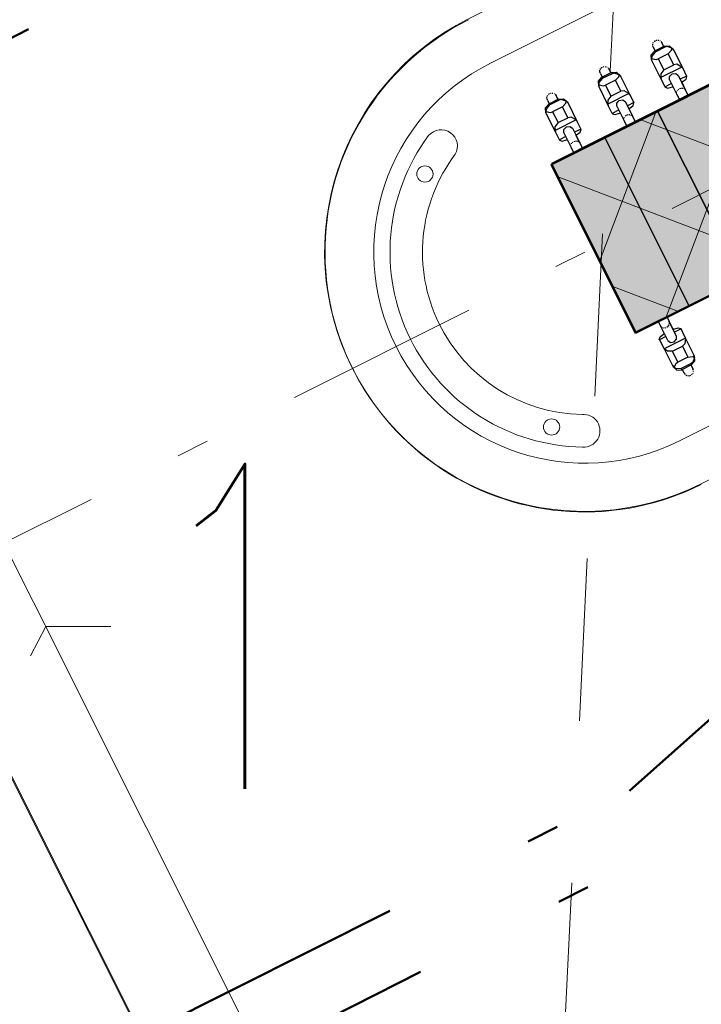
# Model space of a CAD drawing. Header units: metres. Extents: x 7472034 to 8440138, y 5890133 to 5961460.
# Tile 23 of 103: x 8439498.35 to 8439500.44, y 5890380.2 to 5890383.23. Entities that reach past the tile are written whole.
import ezdxf
from ezdxf import colors
from ezdxf.entities.mleader import LeaderData, LeaderLine
from ezdxf.math import Vec2, Vec3

# ---------------------------------------------------------------- set-up
doc = ezdxf.new("R2010")
doc.units = ezdxf.units.M
doc.header["$MEASUREMENT"] = 0
for name, pattern in [('$0$L218_500', [1, 0.5, -0.5]), ('ACAD_ISO03W100', [30, 12, -18]), ('DASHDOT', [25.399999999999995, 12.7, -6.349999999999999, 0, -6.349999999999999]), ('DASHDOTX2', [2, 1, -0.5, 0, -0.5]), ('HIDDEN', [0.375, 0.25, -0.125])]:
    doc.linetypes.add(name, pattern=pattern)
doc.layers.get('0').update_dxf_attribs({"linetype": 'CONTINUOUS', "lineweight": 5})
doc.layers.add('2D - Ogólne', color=7, linetype='CONTINUOUS')
for name, color, linetype, lineweight in [('___DR.warstwice', 7, 'CONTINUOUS', 5), ('_a_widok', 7, 'CONTINUOUS', 5), ('_IS.BLOK.KD.doziemne', 7, 'CONTINUOUS', 5), ('_IS.BLOK.T', 7, 'CONTINUOUS', 5), ('_IS.KD.opis.1', 138, 'CONTINUOUS', 18), ('_IS.KD.opis.2', 7, 'CONTINUOUS', 18), ('_T_LPG', 52, 'DASHDOT', 50), ('_T_ON_V', 181, 'ACAD_ISO03W100', 50), ('a___ogony', 7, 'CONTINUOUS', 5), ('PALIWA', 1, 'CONTINUOUS', 20), ('T_kreska', 8, 'CONTINUOUS', 5), ('T_strefa-8', 20, 'ACAD_ISO03W100', 50), ('T_strefa-Z1', 140, 'CONTINUOUS', 35), ('ZAG-OBRYS013', 7, 'CONTINUOUS', 13)]:
    doc.layers.add(name, color=color, linetype=linetype, lineweight=lineweight)
doc.layers.add('_IS_NO', color=11, linetype='CONTINUOUS', lineweight=20, plot=False)
doc.layers.add('_IS_NO.T', color=4, linetype='CONTINUOUS', lineweight=20, plot=False)
doc.styles.add('RS', font='Romans.shx', dxfattribs={"width": 0.7})

# ---------------------------------------------------------------- blocks, each defined once
blk = doc.blocks.new('dystr.4.w')
for p, q in [((7365190.579152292, 6042786.418293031), (7365190.574589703, 6042786.418293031)), ((7365190.640695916, 6042786.418293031), (7365190.579152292, 6042786.418293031)), ((7365190.636185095, 6042786.345016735), (7365190.636185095, 6042786.417569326)), ((7365190.667728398, 6042786.418293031), (7365190.640695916, 6042786.418293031)), ((7365190.667728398, 6042786.396293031), (7365190.667728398, 6042786.418293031)), ((7365190.669089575, 6042786.418293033), (7365190.667728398, 6042786.418293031)), ((7365191.354606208, 6042786.418293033), (7365191.355967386, 6042786.418293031)), ((7365191.355967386, 6042786.396293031), (7365191.355967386, 6042786.418293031)), ((7365191.355967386, 6042786.418293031), (7365191.382999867, 6042786.418293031)), ((7365191.382999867, 6042786.418293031), (7365191.444543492, 6042786.418293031)), ((7365191.387510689, 6042786.345016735), (7365191.387510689, 6042786.417569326)), ((7365191.444543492, 6042786.418293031), (7365191.44910608, 6042786.418293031)), ((7365190.541880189, 6042786.396293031), (7365190.554625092, 6042786.396293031)), ((7365190.554625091, 6042786.364293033), (7365190.554625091, 6042786.398293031)), ((7365190.554625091, 6042786.398293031), (7365190.558372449, 6042786.398293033)), ((7365190.55837245, 6042786.364293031), (7365190.558372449, 6042786.398293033)), ((7365190.581056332, 6042786.364293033), (7365190.581056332, 6042786.398293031)), ((7365190.581056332, 6042786.398293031), (7365190.618653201, 6042786.398293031)), ((7365190.618653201, 6042786.398293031), (7365190.618653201, 6042786.36429303)), ((7365190.654212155, 6042786.396293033), (7365190.704665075, 6042786.396293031)), ((7365190.677644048, 6042786.396293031), (7365190.677644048, 6042786.398293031)), ((7365190.704665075, 6042786.396293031), (7365190.721847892, 6042786.396293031)), ((7365191.319030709, 6042786.396293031), (7365191.301847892, 6042786.396293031)), ((7365191.369483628, 6042786.396293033), (7365191.319030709, 6042786.396293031)), ((7365191.346051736, 6042786.396293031), (7365191.346051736, 6042786.398293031)), ((7365191.405042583, 6042786.398293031), (7365191.405042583, 6042786.36429303)), ((7365191.442639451, 6042786.398293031), (7365191.405042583, 6042786.398293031)), ((7365191.442639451, 6042786.364293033), (7365191.442639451, 6042786.398293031)), ((7365191.465323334, 6042786.364293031), (7365191.465323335, 6042786.398293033)), ((7365191.469070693, 6042786.398293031), (7365191.465323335, 6042786.398293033)), ((7365191.469070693, 6042786.364293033), (7365191.469070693, 6042786.398293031)), ((7365191.481815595, 6042786.396293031), (7365191.469070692, 6042786.396293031)), ((7365190.554625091, 6042786.366293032), (7365190.541880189, 6042786.366293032)), ((7365190.55837245, 6042786.364293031), (7365190.554625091, 6042786.364293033)), ((7365190.574589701, 6042786.344293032), (7365190.579152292, 6042786.34429303)), ((7365190.579152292, 6042786.34429303), (7365190.640695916, 6042786.344293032)), ((7365190.618653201, 6042786.36429303), (7365190.581056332, 6042786.364293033)), ((7365190.640695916, 6042786.344293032), (7365190.667728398, 6042786.34429303)), ((7365190.654212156, 6042786.366293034), (7365190.703684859, 6042786.366482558)), ((7365190.667728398, 6042786.34429303), (7365190.667728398, 6042786.366344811)), ((7365190.667728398, 6042786.34429303), (7365190.669089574, 6042786.34429303)), ((7365190.677644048, 6042786.364293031), (7365190.677644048, 6042786.366382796)), ((7365190.677644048, 6042786.36629303), (7365190.704665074, 6042786.366293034)), ((7365190.704665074, 6042786.366293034), (7365190.679524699, 6042786.366390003)), ((7365190.721847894, 6042786.366293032), (7365190.704665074, 6042786.366293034)), ((7365190.721847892, 6042786.350793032), (7365190.721847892, 6042786.350793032)), ((7365191.30184789, 6042786.366293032), (7365191.31903071, 6042786.366293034)), ((7365191.301847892, 6042786.350793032), (7365191.301847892, 6042786.350793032)), ((7365191.31903071, 6042786.366293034), (7365191.344171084, 6042786.366390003)), ((7365191.346051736, 6042786.36629303), (7365191.31903071, 6042786.366293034)), ((7365191.369483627, 6042786.366293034), (7365191.320010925, 6042786.366482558)), ((7365191.346051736, 6042786.364293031), (7365191.346051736, 6042786.366382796)), ((7365191.355967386, 6042786.34429303), (7365191.354606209, 6042786.34429303)), ((7365191.355967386, 6042786.34429303), (7365191.355967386, 6042786.366344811)), ((7365191.382999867, 6042786.344293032), (7365191.355967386, 6042786.34429303)), ((7365191.444543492, 6042786.34429303), (7365191.382999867, 6042786.344293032)), ((7365191.405042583, 6042786.36429303), (7365191.442639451, 6042786.364293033)), ((7365191.449106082, 6042786.344293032), (7365191.444543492, 6042786.34429303)), ((7365191.465323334, 6042786.364293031), (7365191.469070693, 6042786.364293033)), ((7365191.469070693, 6042786.366293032), (7365191.481815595, 6042786.366293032)), ((7365191.354606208, 6042786.236293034), (7365191.355967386, 6042786.236293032)), ((7365191.355967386, 6042786.214293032), (7365191.355967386, 6042786.236293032)), ((7365191.355967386, 6042786.236293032), (7365191.382999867, 6042786.236293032)), ((7365191.382999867, 6042786.236293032), (7365191.444543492, 6042786.236293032)), ((7365191.387510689, 6042786.163016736), (7365191.387510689, 6042786.235569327)), ((7365191.444543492, 6042786.236293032), (7365191.44910608, 6042786.236293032)), ((7365191.319030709, 6042786.214293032), (7365191.301847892, 6042786.214293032)), ((7365191.369483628, 6042786.214293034), (7365191.319030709, 6042786.214293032)), ((7365191.346051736, 6042786.214293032), (7365191.346051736, 6042786.216293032)), ((7365191.405042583, 6042786.216293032), (7365191.405042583, 6042786.18229303)), ((7365191.442639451, 6042786.216293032), (7365191.405042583, 6042786.216293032)), ((7365191.442639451, 6042786.182293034), (7365191.442639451, 6042786.216293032)), ((7365191.465323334, 6042786.182293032), (7365191.465323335, 6042786.216293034)), ((7365191.469070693, 6042786.216293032), (7365191.465323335, 6042786.216293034)), ((7365191.469070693, 6042786.182293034), (7365191.469070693, 6042786.216293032)), ((7365191.481815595, 6042786.214293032), (7365191.469070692, 6042786.214293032)), ((7365191.30184789, 6042786.184293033), (7365191.31903071, 6042786.184293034)), ((7365191.301847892, 6042786.168793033), (7365191.301847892, 6042786.168793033)), ((7365191.31903071, 6042786.184293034), (7365191.344171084, 6042786.184390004)), ((7365191.346051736, 6042786.184293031), (7365191.31903071, 6042786.184293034)), ((7365191.369483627, 6042786.184293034), (7365191.320010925, 6042786.184482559)), ((7365191.346051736, 6042786.182293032), (7365191.346051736, 6042786.184382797)), ((7365191.355967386, 6042786.162293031), (7365191.354606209, 6042786.162293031)), ((7365191.355967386, 6042786.162293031), (7365191.355967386, 6042786.184344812)), ((7365191.382999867, 6042786.162293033), (7365191.355967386, 6042786.162293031)), ((7365191.444543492, 6042786.162293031), (7365191.382999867, 6042786.162293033)), ((7365191.405042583, 6042786.18229303), (7365191.442639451, 6042786.182293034)), ((7365191.449106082, 6042786.162293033), (7365191.444543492, 6042786.162293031)), ((7365191.465323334, 6042786.182293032), (7365191.469070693, 6042786.182293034)), ((7365191.469070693, 6042786.184293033), (7365191.481815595, 6042786.184293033)), ((7365191.354606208, 6042786.054293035), (7365191.355967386, 6042786.054293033)), ((7365191.355967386, 6042786.032293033), (7365191.355967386, 6042786.054293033)), ((7365191.355967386, 6042786.054293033), (7365191.382999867, 6042786.054293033)), ((7365191.382999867, 6042786.054293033), (7365191.444543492, 6042786.054293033)), ((7365191.387510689, 6042785.981016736), (7365191.387510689, 6042786.053569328)), ((7365191.444543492, 6042786.054293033), (7365191.44910608, 6042786.054293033)), ((7365191.319030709, 6042786.032293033), (7365191.301847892, 6042786.032293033)), ((7365191.369483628, 6042786.032293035), (7365191.319030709, 6042786.032293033)), ((7365191.346051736, 6042786.032293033), (7365191.346051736, 6042786.034293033)), ((7365191.405042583, 6042786.034293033), (7365191.405042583, 6042786.000293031)), ((7365191.442639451, 6042786.034293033), (7365191.405042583, 6042786.034293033)), ((7365191.442639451, 6042786.000293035), (7365191.442639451, 6042786.034293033)), ((7365191.465323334, 6042786.000293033), (7365191.465323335, 6042786.034293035)), ((7365191.469070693, 6042786.034293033), (7365191.465323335, 6042786.034293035)), ((7365191.469070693, 6042786.000293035), (7365191.469070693, 6042786.034293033)), ((7365191.481815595, 6042786.032293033), (7365191.469070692, 6042786.032293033)), ((7365191.30184789, 6042786.002293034), (7365191.31903071, 6042786.002293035)), ((7365191.301847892, 6042785.986793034), (7365191.301847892, 6042785.986793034)), ((7365191.31903071, 6042786.002293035), (7365191.344171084, 6042786.002390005)), ((7365191.346051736, 6042786.002293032), (7365191.31903071, 6042786.002293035)), ((7365191.369483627, 6042786.002293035), (7365191.320010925, 6042786.00248256)), ((7365191.346051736, 6042786.000293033), (7365191.346051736, 6042786.002382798)), ((7365191.355967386, 6042785.980293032), (7365191.354606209, 6042785.980293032)), ((7365191.355967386, 6042785.980293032), (7365191.355967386, 6042786.002344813)), ((7365191.382999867, 6042785.980293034), (7365191.355967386, 6042785.980293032)), ((7365191.444543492, 6042785.980293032), (7365191.382999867, 6042785.980293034)), ((7365191.405042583, 6042786.000293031), (7365191.442639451, 6042786.000293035)), ((7365191.449106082, 6042785.980293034), (7365191.444543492, 6042785.980293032)), ((7365191.465323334, 6042786.000293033), (7365191.469070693, 6042786.000293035)), ((7365191.469070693, 6042786.002293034), (7365191.481815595, 6042786.002293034))]:
    blk.add_line(p, q)
at = {"ltscale": 0.1}
for points in [[(7365190.721847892, 6042786.290326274), (7365191.301847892, 6042786.290326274), (7365191.301847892, 6042786.472326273), (7365190.721847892, 6042786.472326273)], [(7365190.721847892, 6042786.108326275), (7365191.301847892, 6042786.108326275), (7365191.301847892, 6042786.290326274), (7365190.721847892, 6042786.290326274)], [(7365190.721847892, 6042785.926326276), (7365191.301847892, 6042785.926326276), (7365191.301847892, 6042786.108326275), (7365190.721847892, 6042786.108326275)]]:
    blk.add_lwpolyline(points, close=True, dxfattribs=at)
for points in [[(7365190.574589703, 6042786.418293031), (7365190.560472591, 6042786.412435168), (7365190.554625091, 6042786.398293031), (7365190.554625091, 6042786.398293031)], [(7365190.558372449, 6042786.398293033), (7365190.564667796, 6042786.412435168), (7365190.57073965, 6042786.416400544)], [(7365190.579152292, 6042786.418293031), (7365190.57073965, 6042786.416400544)], [(7365190.57073965, 6042786.416400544), (7365190.579988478, 6042786.405092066), (7365190.581056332, 6042786.398293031)], [(7365190.618653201, 6042786.398293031), (7365190.625654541, 6042786.412435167), (7365190.636185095, 6042786.417569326)], [(7365190.636185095, 6042786.417569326), (7365190.640695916, 6042786.418293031)], [(7365190.669089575, 6042786.418293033), (7365190.675138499, 6042786.412435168), (7365190.677644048, 6042786.398293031)], [(7365191.354606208, 6042786.418293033), (7365191.348557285, 6042786.412435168), (7365191.346051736, 6042786.398293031)], [(7365191.387510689, 6042786.417569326), (7365191.382999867, 6042786.418293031)], [(7365191.405042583, 6042786.398293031), (7365191.398041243, 6042786.412435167), (7365191.387510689, 6042786.417569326)], [(7365191.452956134, 6042786.416400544), (7365191.443707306, 6042786.405092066), (7365191.442639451, 6042786.398293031)], [(7365191.444543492, 6042786.418293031), (7365191.452956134, 6042786.416400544)], [(7365191.44910608, 6042786.418293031), (7365191.463223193, 6042786.412435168), (7365191.469070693, 6042786.398293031), (7365191.469070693, 6042786.398293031)], [(7365191.465323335, 6042786.398293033), (7365191.459027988, 6042786.412435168), (7365191.452956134, 6042786.416400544)], [(7365190.527655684, 6042786.385970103), (7365190.526909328, 6042786.381293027)], [(7365190.527177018, 6042786.378469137), (7365190.527836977, 6042786.376094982)], [(7365190.530343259, 6042786.390852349), (7365190.528655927, 6042786.388324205)], [(7365190.529163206, 6042786.373377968), (7365190.53047535, 6042786.371575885)], [(7365190.535090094, 6042786.394661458), (7365190.531977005, 6042786.392542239)], [(7365190.541880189, 6042786.396293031), (7365190.536618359, 6042786.395336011)], [(7365190.54188019, 6042786.396293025), (7365190.53661836, 6042786.395336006)], [(7365190.54188019, 6042786.396293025), (7365190.53661836, 6042786.395336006)], [(7365190.654212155, 6042786.396293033), (7365190.645523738, 6042786.391899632), (7365190.641924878, 6042786.38129303), (7365190.645523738, 6042786.370686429), (7365190.654212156, 6042786.366293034)], [(7365190.692377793, 6042786.381293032), (7365190.69306023, 6042786.376363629)], [(7365190.693140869, 6042786.386496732), (7365190.692581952, 6042786.384016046)], [(7365190.693714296, 6042786.374489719), (7365190.695450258, 6042786.371370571)], [(7365190.69526018, 6042786.390946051), (7365190.694314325, 6042786.389375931)], [(7365190.697681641, 6042786.393634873), (7365190.697369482, 6042786.393362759)], [(7365190.704665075, 6042786.396293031), (7365190.700346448, 6042786.395336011)], [(7365191.319030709, 6042786.396293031), (7365191.323349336, 6042786.395336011)], [(7365191.326014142, 6042786.393634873), (7365191.326326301, 6042786.393362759)], [(7365191.329981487, 6042786.374489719), (7365191.328245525, 6042786.371370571)], [(7365191.328435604, 6042786.390946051), (7365191.329381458, 6042786.389375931)], [(7365191.330554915, 6042786.386496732), (7365191.331113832, 6042786.384016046)], [(7365191.331317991, 6042786.381293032), (7365191.330635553, 6042786.376363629)], [(7365191.369483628, 6042786.396293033), (7365191.378172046, 6042786.391899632), (7365191.381770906, 6042786.38129303), (7365191.378172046, 6042786.370686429), (7365191.369483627, 6042786.366293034)], [(7365191.481815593, 6042786.396293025), (7365191.487077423, 6042786.395336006)], [(7365191.481815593, 6042786.396293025), (7365191.487077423, 6042786.395336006)], [(7365191.481815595, 6042786.396293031), (7365191.487077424, 6042786.395336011)], [(7365191.488605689, 6042786.394661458), (7365191.491718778, 6042786.392542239)], [(7365191.494532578, 6042786.373377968), (7365191.493220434, 6042786.371575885)], [(7365191.493352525, 6042786.390852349), (7365191.495039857, 6042786.388324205)], [(7365191.496518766, 6042786.378469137), (7365191.495858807, 6042786.376094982)], [(7365191.496040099, 6042786.385970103), (7365191.496786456, 6042786.381293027)], [(7365190.532916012, 6042786.369279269), (7365190.533885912, 6042786.36861066)], [(7365190.536618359, 6042786.367250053), (7365190.541880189, 6042786.366293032)], [(7365190.536618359, 6042786.367250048), (7365190.54188019, 6042786.36629303)], [(7365190.536618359, 6042786.367250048), (7365190.54188019, 6042786.36629303)], [(7365190.55462509, 6042786.364293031), (7365190.560472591, 6042786.350150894), (7365190.574589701, 6042786.344293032)], [(7365190.570739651, 6042786.346185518), (7365190.559652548, 6042786.357494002), (7365190.55837245, 6042786.364293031)], [(7365190.581056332, 6042786.364293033), (7365190.575804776, 6042786.350150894), (7365190.570739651, 6042786.346185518)], [(7365190.570739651, 6042786.346185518), (7365190.579152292, 6042786.34429303)], [(7365190.636185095, 6042786.345016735), (7365190.621760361, 6042786.35443254), (7365190.618653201, 6042786.364293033)], [(7365190.640695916, 6042786.344293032), (7365190.636185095, 6042786.345016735)], [(7365190.677644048, 6042786.364293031), (7365190.675138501, 6042786.350150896), (7365190.669089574, 6042786.34429303)], [(7365190.696607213, 6042786.369968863), (7365190.699056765, 6042786.36794666)], [(7365190.700553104, 6042786.367157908), (7365190.704665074, 6042786.366293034)], [(7365191.323142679, 6042786.367157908), (7365191.31903071, 6042786.366293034)], [(7365191.32708857, 6042786.369968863), (7365191.324639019, 6042786.36794666)], [(7365191.346051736, 6042786.364293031), (7365191.348557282, 6042786.350150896), (7365191.354606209, 6042786.34429303)], [(7365191.382999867, 6042786.344293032), (7365191.387510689, 6042786.345016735)], [(7365191.387510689, 6042786.345016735), (7365191.401935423, 6042786.35443254), (7365191.405042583, 6042786.364293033)], [(7365191.442639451, 6042786.364293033), (7365191.447891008, 6042786.350150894), (7365191.452956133, 6042786.346185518)], [(7365191.452956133, 6042786.346185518), (7365191.444543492, 6042786.34429303)], [(7365191.469070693, 6042786.364293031), (7365191.463223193, 6042786.350150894), (7365191.449106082, 6042786.344293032)], [(7365191.452956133, 6042786.346185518), (7365191.464043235, 6042786.357494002), (7365191.465323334, 6042786.364293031)], [(7365191.487077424, 6042786.367250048), (7365191.481815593, 6042786.36629303)], [(7365191.487077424, 6042786.367250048), (7365191.481815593, 6042786.36629303)], [(7365191.487077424, 6042786.367250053), (7365191.481815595, 6042786.366293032)], [(7365191.490779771, 6042786.369279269), (7365191.489809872, 6042786.36861066)], [(7365191.354606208, 6042786.236293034), (7365191.348557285, 6042786.230435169), (7365191.346051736, 6042786.216293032)], [(7365191.387510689, 6042786.235569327), (7365191.382999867, 6042786.236293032)], [(7365191.405042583, 6042786.216293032), (7365191.398041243, 6042786.230435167), (7365191.387510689, 6042786.235569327)], [(7365191.452956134, 6042786.234400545), (7365191.443707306, 6042786.223092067), (7365191.442639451, 6042786.216293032)], [(7365191.444543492, 6042786.236293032), (7365191.452956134, 6042786.234400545)], [(7365191.44910608, 6042786.236293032), (7365191.463223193, 6042786.230435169), (7365191.469070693, 6042786.216293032), (7365191.469070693, 6042786.216293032)], [(7365191.465323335, 6042786.216293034), (7365191.459027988, 6042786.230435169), (7365191.452956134, 6042786.234400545)], [(7365191.319030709, 6042786.214293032), (7365191.323349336, 6042786.213336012)], [(7365191.326014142, 6042786.211634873), (7365191.326326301, 6042786.21136276)], [(7365191.329981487, 6042786.19248972), (7365191.328245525, 6042786.189370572)], [(7365191.328435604, 6042786.208946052), (7365191.329381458, 6042786.207375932)], [(7365191.330554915, 6042786.204496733), (7365191.331113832, 6042786.202016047)], [(7365191.331317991, 6042786.199293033), (7365191.330635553, 6042786.19436363)], [(7365191.369483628, 6042786.214293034), (7365191.378172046, 6042786.209899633), (7365191.381770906, 6042786.199293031), (7365191.378172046, 6042786.18868643), (7365191.369483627, 6042786.184293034)], [(7365191.481815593, 6042786.214293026), (7365191.487077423, 6042786.213336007)], [(7365191.481815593, 6042786.214293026), (7365191.487077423, 6042786.213336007)], [(7365191.481815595, 6042786.214293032), (7365191.487077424, 6042786.213336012)], [(7365191.488605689, 6042786.212661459), (7365191.491718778, 6042786.21054224)], [(7365191.494532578, 6042786.191377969), (7365191.493220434, 6042786.189575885)], [(7365191.493352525, 6042786.20885235), (7365191.495039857, 6042786.206324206)], [(7365191.496518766, 6042786.196469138), (7365191.495858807, 6042786.194094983)], [(7365191.496040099, 6042786.203970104), (7365191.496786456, 6042786.199293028)], [(7365191.323142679, 6042786.185157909), (7365191.31903071, 6042786.184293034)], [(7365191.32708857, 6042786.187968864), (7365191.324639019, 6042786.185946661)], [(7365191.346051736, 6042786.182293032), (7365191.348557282, 6042786.168150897), (7365191.354606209, 6042786.162293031)], [(7365191.382999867, 6042786.162293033), (7365191.387510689, 6042786.163016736)], [(7365191.387510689, 6042786.163016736), (7365191.401935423, 6042786.172432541), (7365191.405042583, 6042786.182293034)], [(7365191.442639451, 6042786.182293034), (7365191.447891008, 6042786.168150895), (7365191.452956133, 6042786.164185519)], [(7365191.452956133, 6042786.164185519), (7365191.444543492, 6042786.162293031)], [(7365191.469070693, 6042786.182293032), (7365191.463223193, 6042786.168150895), (7365191.449106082, 6042786.162293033)], [(7365191.452956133, 6042786.164185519), (7365191.464043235, 6042786.175494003), (7365191.465323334, 6042786.182293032)], [(7365191.487077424, 6042786.185250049), (7365191.481815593, 6042786.184293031)], [(7365191.487077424, 6042786.185250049), (7365191.481815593, 6042786.184293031)], [(7365191.487077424, 6042786.185250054), (7365191.481815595, 6042786.184293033)], [(7365191.490779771, 6042786.18727927), (7365191.489809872, 6042786.186610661)], [(7365191.354606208, 6042786.054293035), (7365191.348557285, 6042786.04843517), (7365191.346051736, 6042786.034293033)], [(7365191.387510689, 6042786.053569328), (7365191.382999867, 6042786.054293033)], [(7365191.405042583, 6042786.034293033), (7365191.398041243, 6042786.048435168), (7365191.387510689, 6042786.053569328)], [(7365191.452956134, 6042786.052400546), (7365191.443707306, 6042786.041092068), (7365191.442639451, 6042786.034293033)], [(7365191.444543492, 6042786.054293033), (7365191.452956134, 6042786.052400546)], [(7365191.44910608, 6042786.054293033), (7365191.463223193, 6042786.04843517), (7365191.469070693, 6042786.034293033), (7365191.469070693, 6042786.034293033)], [(7365191.465323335, 6042786.034293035), (7365191.459027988, 6042786.04843517), (7365191.452956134, 6042786.052400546)], [(7365191.319030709, 6042786.032293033), (7365191.323349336, 6042786.031336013)], [(7365191.326014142, 6042786.029634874), (7365191.326326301, 6042786.02936276)], [(7365191.329981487, 6042786.010489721), (7365191.328245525, 6042786.007370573)], [(7365191.328435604, 6042786.026946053), (7365191.329381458, 6042786.025375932)], [(7365191.330554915, 6042786.022496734), (7365191.331113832, 6042786.020016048)], [(7365191.331317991, 6042786.017293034), (7365191.330635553, 6042786.012363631)], [(7365191.369483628, 6042786.032293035), (7365191.378172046, 6042786.027899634), (7365191.381770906, 6042786.017293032), (7365191.378172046, 6042786.00668643), (7365191.369483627, 6042786.002293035)], [(7365191.481815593, 6042786.032293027), (7365191.487077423, 6042786.031336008)], [(7365191.481815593, 6042786.032293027), (7365191.487077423, 6042786.031336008)], [(7365191.481815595, 6042786.032293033), (7365191.487077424, 6042786.031336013)], [(7365191.488605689, 6042786.03066146), (7365191.491718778, 6042786.028542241)], [(7365191.494532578, 6042786.009377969), (7365191.493220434, 6042786.007575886)], [(7365191.493352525, 6042786.026852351), (7365191.495039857, 6042786.024324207)], [(7365191.496518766, 6042786.014469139), (7365191.495858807, 6042786.012094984)], [(7365191.496040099, 6042786.021970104), (7365191.496786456, 6042786.017293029)], [(7365191.323142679, 6042786.00315791), (7365191.31903071, 6042786.002293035)], [(7365191.32708857, 6042786.005968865), (7365191.324639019, 6042786.003946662)], [(7365191.346051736, 6042786.000293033), (7365191.348557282, 6042785.986150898), (7365191.354606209, 6042785.980293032)], [(7365191.382999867, 6042785.980293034), (7365191.387510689, 6042785.981016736)], [(7365191.387510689, 6042785.981016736), (7365191.401935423, 6042785.990432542), (7365191.405042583, 6042786.000293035)], [(7365191.442639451, 6042786.000293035), (7365191.447891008, 6042785.986150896), (7365191.452956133, 6042785.98218552)], [(7365191.452956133, 6042785.98218552), (7365191.444543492, 6042785.980293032)], [(7365191.469070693, 6042786.000293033), (7365191.463223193, 6042785.986150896), (7365191.449106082, 6042785.980293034)], [(7365191.452956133, 6042785.98218552), (7365191.464043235, 6042785.993494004), (7365191.465323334, 6042786.000293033)], [(7365191.487077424, 6042786.003250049), (7365191.481815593, 6042786.002293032)], [(7365191.487077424, 6042786.003250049), (7365191.481815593, 6042786.002293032)], [(7365191.487077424, 6042786.003250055), (7365191.481815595, 6042786.002293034)], [(7365191.490779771, 6042786.005279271), (7365191.489809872, 6042786.004610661)]]:
    blk.add_lwpolyline(points)
blk = doc.blocks.new('A$C7D7B3C0A')
at = {"layer": '2D - Ogólne', "linetype": 'DASHDOTX2', "lineweight": 5, "ltscale": 0.6}
blk.add_line((11.70000000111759, -3.073364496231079e-08), (11.70000000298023, 9.999999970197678), dxfattribs=at)
at = {"layer": '2D - Ogólne', "linetype": 'HIDDEN', "lineweight": 5, "ltscale": 2, "flags": 128}
blk.add_lwpolyline([(1.862645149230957e-09, -2.980232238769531e-08), (3.725290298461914e-09, 9.999999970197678), (15.30000000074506, 9.999999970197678), (15.3000000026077, -2.793967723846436e-08)], close=True, dxfattribs=at)
blk.add_lwpolyline([(1.862645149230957e-09, -2.980232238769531e-08), (3.725290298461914e-09, 9.999999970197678), (15.30000000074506, 9.999999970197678), (15.3000000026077, -2.793967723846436e-08)], close=True, dxfattribs=at)
blk.add_lwpolyline([(1.862645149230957e-09, -2.980232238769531e-08), (3.725290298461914e-09, 9.999999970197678), (15.30000000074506, 9.999999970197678), (15.3000000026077, -2.793967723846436e-08)], close=True, dxfattribs=at)
blk.add_lwpolyline([(1.862645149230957e-09, -2.980232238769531e-08), (3.725290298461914e-09, 9.999999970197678), (15.30000000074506, 9.999999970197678), (15.3000000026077, -2.793967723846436e-08)], close=True, dxfattribs=at)
blk.add_lwpolyline([(1.862645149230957e-09, -2.980232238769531e-08), (3.725290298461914e-09, 9.999999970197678), (15.30000000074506, 9.999999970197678), (15.3000000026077, -2.793967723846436e-08)], close=True, dxfattribs=at)
blk.add_lwpolyline([(1.862645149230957e-09, -2.980232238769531e-08), (3.725290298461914e-09, 9.999999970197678), (15.30000000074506, 9.999999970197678), (15.3000000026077, -2.793967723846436e-08)], close=True, dxfattribs=at)
blk.add_lwpolyline([(1.862645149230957e-09, -2.980232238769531e-08), (3.725290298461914e-09, 9.999999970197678), (15.30000000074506, 9.999999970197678), (15.3000000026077, -2.793967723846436e-08)], close=True, dxfattribs=at)
blk.add_lwpolyline([(1.862645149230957e-09, -2.980232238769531e-08), (3.725290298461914e-09, 9.999999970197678), (15.30000000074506, 9.999999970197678), (15.3000000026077, -2.793967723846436e-08)], close=True, dxfattribs=at)
blk.add_lwpolyline([(1.862645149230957e-09, -2.980232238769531e-08), (3.725290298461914e-09, 9.999999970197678), (15.30000000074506, 9.999999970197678), (15.3000000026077, -2.793967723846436e-08)], close=True, dxfattribs=at)
at = {"layer": '2D - Ogólne', "linetype": 'ByBlock', "lineweight": 5, "ltscale": 2, "flags": 128}
for points in [[(8.127593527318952e-10, -2.991845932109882e-08), (2.794296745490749e-09, 9.999999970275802), (15.3000000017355, 9.999999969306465), (15.3000000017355, -2.701045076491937e-08)], [(0.3000000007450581, 0.2999999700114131), (0.3000000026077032, 9.699999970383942), (15.00000000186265, 9.69999996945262), (15.00000000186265, 0.2999999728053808)]]:
    blk.add_lwpolyline(points, close=True, dxfattribs=at)
at = {"layer": '2D - Ogólne', "lineweight": 5, "flags": 128}
blk.add_lwpolyline([(12.35000000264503, 7.399999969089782), (12.35000000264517, 2.300115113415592, -1), (11.05000000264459, 2.300115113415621), (11.05000000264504, 7.399999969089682, -1)], format="xyb", close=True, dxfattribs=at)
at = {"layer": '2D - Ogólne', "linetype": 'Continuous', "lineweight": 5}
for centre in [(11.2646535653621, 1.967123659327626), (11.2646535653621, 1.967123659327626), (11.2646535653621, 1.967123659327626), (11.2646535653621, 1.967123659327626), (11.2646535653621, 1.967123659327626), (11.2646535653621, 1.967123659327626), (11.2646535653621, 1.967123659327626), (11.2646535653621, 1.967123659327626), (11.2646535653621, 1.967123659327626), (11.2646535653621, 1.967123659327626), (11.2646535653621, 1.967123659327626), (12.13546580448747, 1.967123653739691), (12.13546580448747, 1.967123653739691), (12.13546580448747, 1.967123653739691), (12.13546580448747, 1.967123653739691), (12.13546580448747, 1.967123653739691), (12.13546580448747, 1.967123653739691), (12.13546580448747, 1.967123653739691), (12.13546580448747, 1.967123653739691), (12.13546580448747, 1.967123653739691), (12.13546580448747, 1.967123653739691), (12.13546580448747, 1.967123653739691)]:
    blk.add_circle(centre, 0.02499999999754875, dxfattribs=at)
at = {"layer": '2D - Ogólne', "lineweight": 5}
blk.add_arc((11.70005968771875, 2.299999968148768), 0.7999999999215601, 180.0000000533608, 5.336085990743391e-08, dxfattribs=at)
blk.add_arc((11.70005968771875, 2.299999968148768), 0.7999999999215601, 180.0000000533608, 5.336085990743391e-08, dxfattribs=at)
blk.add_arc((11.70005968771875, 2.299999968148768), 0.7999999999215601, 180.0000000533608, 5.336085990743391e-08, dxfattribs=at)
blk.add_arc((11.70005968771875, 2.299999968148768), 0.7999999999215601, 180.0000000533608, 5.336085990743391e-08, dxfattribs=at)
blk.add_arc((11.70005968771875, 2.299999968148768), 0.7999999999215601, 180.0000000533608, 5.336085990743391e-08, dxfattribs=at)
blk.add_arc((11.70005968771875, 2.299999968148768), 0.7999999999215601, 180.0000000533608, 5.336085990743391e-08, dxfattribs=at)
blk.add_arc((11.70005968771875, 2.299999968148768), 0.7999999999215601, 180.0000000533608, 5.336085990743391e-08, dxfattribs=at)
blk.add_arc((11.70005968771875, 2.299999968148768), 0.7999999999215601, 180.0000000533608, 5.336085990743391e-08, dxfattribs=at)
blk.add_arc((11.70005968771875, 2.299999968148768), 0.7999999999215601, 180.0000000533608, 5.336085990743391e-08, dxfattribs=at)
blk.add_arc((11.70005968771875, 2.299999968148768), 0.7999999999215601, 180.0000000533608, 5.336085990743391e-08, dxfattribs=at)
blk.add_arc((11.70005968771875, 2.299999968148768), 0.7999999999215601, 180.0000000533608, 5.336085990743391e-08, dxfattribs=at)
at = {"layer": '2D - Ogólne', "linetype": 'Continuous', "lineweight": 5}
for centre, radius, start, end in [((11.2101025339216, 2.050378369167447), 0.05020884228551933, 33.24476861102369, 203.4195890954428), ((11.2101025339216, 2.050378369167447), 0.05020884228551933, 33.24476861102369, 203.4195890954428), ((11.2101025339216, 2.050378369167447), 0.05020884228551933, 33.24476861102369, 203.4195890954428), ((11.2101025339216, 2.050378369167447), 0.05020884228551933, 33.24476861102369, 203.4195890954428), ((11.2101025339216, 2.050378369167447), 0.05020884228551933, 33.24476861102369, 203.4195890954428), ((11.2101025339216, 2.050378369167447), 0.05020884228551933, 33.24476861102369, 203.4195890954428), ((11.2101025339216, 2.050378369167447), 0.05020884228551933, 33.24476861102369, 203.4195890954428), ((11.2101025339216, 2.050378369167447), 0.05020884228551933, 33.24476861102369, 203.4195890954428), ((11.2101025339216, 2.050378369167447), 0.05020884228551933, 33.24476861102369, 203.4195890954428), ((11.2101025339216, 2.050378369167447), 0.05020884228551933, 33.24476861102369, 203.4195890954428), ((11.2101025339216, 2.050378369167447), 0.05020884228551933, 33.24476861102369, 203.4195890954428), ((12.19001683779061, 2.05037837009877), 0.05020884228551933, 329.4240495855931, 159.2492304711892), ((12.19001683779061, 2.05037837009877), 0.05020884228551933, 329.4240495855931, 159.2492304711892), ((12.19001683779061, 2.05037837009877), 0.05020884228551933, 329.4240495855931, 159.2492304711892), ((12.19001683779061, 2.05037837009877), 0.05020884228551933, 329.4240495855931, 159.2492304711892), ((12.19001683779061, 2.05037837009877), 0.05020884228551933, 329.4240495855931, 159.2492304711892), ((12.19001683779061, 2.05037837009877), 0.05020884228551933, 329.4240495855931, 159.2492304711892), ((12.19001683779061, 2.05037837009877), 0.05020884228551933, 329.4240495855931, 159.2492304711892), ((12.19001683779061, 2.05037837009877), 0.05020884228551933, 329.4240495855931, 159.2492304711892), ((12.19001683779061, 2.05037837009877), 0.05020884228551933, 329.4240495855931, 159.2492304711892), ((12.19001683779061, 2.05037837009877), 0.05020884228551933, 329.4240495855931, 159.2492304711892), ((12.19001683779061, 2.05037837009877), 0.05020884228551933, 329.4240495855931, 159.2492304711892), ((11.70005968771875, 2.299999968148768), 0.4999999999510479, 206.3716880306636, 332.3761540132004), ((11.70005968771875, 2.299999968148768), 0.4999999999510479, 206.3716880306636, 332.3761540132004), ((11.70005968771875, 2.299999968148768), 0.4999999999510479, 206.3716880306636, 332.3761540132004), ((11.70005968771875, 2.299999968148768), 0.4999999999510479, 206.3716880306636, 332.3761540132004), ((11.70005968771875, 2.299999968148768), 0.4999999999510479, 206.3716880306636, 332.3761540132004), ((11.70005968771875, 2.299999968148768), 0.4999999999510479, 206.3716880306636, 332.3761540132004), ((11.70005968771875, 2.299999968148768), 0.4999999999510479, 206.3716880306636, 332.3761540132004), ((11.70005968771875, 2.299999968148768), 0.4999999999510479, 206.3716880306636, 332.3761540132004), ((11.70005968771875, 2.299999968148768), 0.4999999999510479, 206.3716880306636, 332.3761540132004), ((11.70005968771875, 2.299999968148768), 0.4999999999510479, 206.3716880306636, 332.3761540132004), ((11.70005968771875, 2.299999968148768), 0.4999999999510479, 206.3716880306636, 332.3761540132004), ((11.70005968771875, 2.299999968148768), 0.59999999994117, 206.6985377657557, 332.7029982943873), ((11.70005968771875, 2.299999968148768), 0.59999999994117, 206.6985377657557, 332.7029982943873), ((11.70005968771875, 2.299999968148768), 0.59999999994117, 206.6985377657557, 332.7029982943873), ((11.70005968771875, 2.299999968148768), 0.59999999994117, 206.6985377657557, 332.7029982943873), ((11.70005968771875, 2.299999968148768), 0.59999999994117, 206.6985377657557, 332.7029982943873), ((11.70005968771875, 2.299999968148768), 0.59999999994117, 206.6985377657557, 332.7029982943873), ((11.70005968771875, 2.299999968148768), 0.59999999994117, 206.6985377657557, 332.7029982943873), ((11.70005968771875, 2.299999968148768), 0.59999999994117, 206.6985377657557, 332.7029982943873), ((11.70005968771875, 2.299999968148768), 0.59999999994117, 206.6985377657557, 332.7029982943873), ((11.70005968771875, 2.299999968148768), 0.59999999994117, 206.6985377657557, 332.7029982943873), ((11.70005968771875, 2.299999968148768), 0.59999999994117, 206.6985377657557, 332.7029982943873)]:
    blk.add_arc(centre, radius, start, end, dxfattribs=at)
at = {"layer": '2D - Ogólne', "lineweight": 5, "rotation": 180.0000000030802}
blk.add_blockref('dystr.4.w', (7365202.711523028, 6042788.803173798), dxfattribs=at)
blk = doc.blocks.new('A$C2C426404')
at = {"layer": '_IS_NO', "ltscale": 0.1}
for points, knots in [([(81.48853297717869, 15.975331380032), (78.87586907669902, 16.84686399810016), (76.26450027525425, 17.78992713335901), (72.03847445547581, 21.67736706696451), (65.0990158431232, 30.09408769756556), (58.79946133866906, 33.34467344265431), (58.26247850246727, 34.11525447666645)], [0, 0, 0, 0, 1.278992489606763, 7.78914044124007, 15.74750070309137, 27.64022902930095, 27.64022902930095, 27.64022902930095, 27.64022902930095]), ([(55.69703794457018, 26.44192530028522, 8.07171421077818e-08), (60.47702913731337, 24.37489471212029, 4.118097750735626e-07), (65.41527824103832, 21.38608461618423, 8.932878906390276e-07), (68.42167646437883, 18.98607052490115, -1.681326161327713e-07), (71.60992970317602, 12.73766223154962), (75.29265419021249, 11.98629271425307, 1.662301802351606e-08), (79.75433884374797, 11.20084950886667)], [13.0881689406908, 13.0881689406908, 13.0881689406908, 13.0881689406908, 21.71831455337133, 28.5577747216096, 34.1003045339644, 40.71973107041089, 40.71973107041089, 40.71973107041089, 40.71973107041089]), ([(27.67626924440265, 23.09287754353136, 1.829566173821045e-06), (31.68315875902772, 23.09132452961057, 2.263426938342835e-06), (38.09081487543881, 23.52010669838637, 2.956097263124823e-06), (46.0190905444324, 20.44823641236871), (52.02710655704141, 18.01596992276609, 1.18983141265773e-07), (57.48081744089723, 14.61059598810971, 3.880691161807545e-08), (63.15046560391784, 12.16836789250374), (64.01579423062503, 9.527138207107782), (68.70553139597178, 8.717305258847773), (72.93792583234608, 7.781059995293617)], [0, 0, 0, 0, 11.95042031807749, 19.07916594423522, 25.47980302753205, 30.85202744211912, 32.94528240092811, 39.66304915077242, 46.67346183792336, 46.67346183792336, 46.67346183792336, 46.67346183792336])]:
    blk.add_open_spline(points, degree=3, knots=knots, dxfattribs=at)
at = {"layer": '_IS_NO'}
for points, knots in [([(50.6228041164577, 30.56321178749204, 1.829566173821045e-06), (53.11749188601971, 30.21319374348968), (56.38514522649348, 30.67444155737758), (60.99540497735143, 30.04553546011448), (68.19327101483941, 22.54355850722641, -2.469325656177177e-08), (70.8769634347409, 19.46133922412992, 5.150448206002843e-09), (74.71212187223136, 14.31917844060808, -1.219795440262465e-09), (78.88802252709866, 13.86142715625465), (82.75564656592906, 12.70757211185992)], [0, 0, 0, 0, 7.578698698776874, 9.67195365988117, 16.27655537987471, 24.33370670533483, 30.35915105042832, 36.79354326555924, 36.79354326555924, 36.79354326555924, 36.79354326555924]), ([(22.24795573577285, 20.37028996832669, 1.829566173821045e-06), (26.42848519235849, 20.36833205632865, 2.595275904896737e-06), (34.77398029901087, 19.71811303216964, 3.653563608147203e-06), (38.92662956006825, 20.04217899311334, -5.197057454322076e-07), (43.77274004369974, 17.83557516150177, 1.833094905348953e-07), (51.08127841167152, 15.06439746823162, -1.538063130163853e-07), (58.09044384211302, 9.696452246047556, 2.324577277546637e-08), (65.34780037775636, 7.091900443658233, 5.796258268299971e-09), (69.6463277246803, 6.131249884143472)], [0, 0, 0, 0, 12.09868180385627, 16.72159260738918, 20.95800891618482, 26.67839108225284, 41.1845399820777, 48.39980958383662, 48.39980958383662, 48.39980958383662, 48.39980958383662]), ([(61.00408007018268, 18.25321295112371, -1.4627991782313e-07), (63.26592587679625, 17.29233643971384, -1.146969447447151e-07), (66.21503704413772, 16.0340788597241, -3.511225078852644e-09), (68.00314718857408, 11.12305079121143, -2.577520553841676e-08), (71.87222415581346, 10.22267535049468, -9.073252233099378e-09), (76.34470127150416, 9.479967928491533)], [23.00202883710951, 23.00202883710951, 23.00202883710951, 23.00202883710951, 32.14254341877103, 37.86969472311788, 44.68132462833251, 44.68132462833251, 44.68132462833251, 44.68132462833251])]:
    blk.add_open_spline(points, degree=3, knots=knots, dxfattribs=at)
blk = doc.blocks.new('JPII.T.0')
at = {"layer": 'T_kreska'}
h = blk.add_hatch(dxfattribs=at)
h.set_pattern_fill('ANSI37', color=256, scale=0.08, angle=114.5436678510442, style=0)
h.set_pattern_definition([(159.5436678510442, (106828.2093294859, -81255.84615476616), (-0.08877132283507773, -0.2379824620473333), []), (249.5436678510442, (106828.2093294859, -81255.84615476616), (0.2379824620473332, -0.08877132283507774), [])])
h.paths.add_polyline_path([(7471998.932974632, 5961427.503599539), (7471997.256449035, 5961426.664024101), (7471997.516157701, 5961426.145418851), (7471999.192683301, 5961426.984994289)])
at = {"layer": '_IS_NO.T', "ltscale": 0.1}
blk.add_lwpolyline([(7471990.06541492, 5961435.826150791), (7471999.005056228, 5961440.300462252), (7472005.855991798, 5961426.620013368), (7471996.914521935, 5961422.1422777)], close=True, dxfattribs=at)
at = {"layer": '_T_LPG', "ltscale": 0.075, "extrusion": (-2.154253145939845e-06, 2.049929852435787e-06, -0.9999999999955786)}
for points, elevation in [([(-7471997.49804669, 5961424.736882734), (-7471998.523416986, 5961425.65184733, 0.06578622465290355), (-7471998.685760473, 5961425.76257254), (-7472001.722205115, 5961427.294260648)], -3.876069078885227), ([(-7471986.461764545, 5961417.806569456), (-7471986.517736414, 5961418.812029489, 0.2744024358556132), (-7471986.946320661, 5961419.449253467), (-7471997.49804669, 5961424.736882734)], -3.876076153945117), ([(-7471986.711317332, 5961417.791582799), (-7471986.767349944, 5961418.79813402, 0.2772874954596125), (-7471987.058915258, 5961419.226044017), (-7471997.764404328, 5961424.639812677)], -3.876076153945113)]:
    blk.add_lwpolyline(points, format="xyb", dxfattribs=dict(at, elevation=elevation))
at = {"layer": '_T_ON_V', "ltscale": 0.025}
blk.add_lwpolyline([(7471988.205502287, 5961424.722784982), (7471988.972940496, 5961423.233525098), (7471993.140569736, 5961425.320649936), (7471994.714260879, 5961426.600328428), (7471998.125206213, 5961428.358040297), (7471998.691960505, 5961427.226329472)], dxfattribs=at)
at = {"layer": 'T_strefa-8', "ltscale": 0.05, "flags": 128}
blk.add_lwpolyline([(7472004.333254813, 5961420.656077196), (7472005.221839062, 5961421.104309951, 0.4132234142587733), (7472008.773657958, 5961431.825863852), (7472008.54997881, 5961432.273043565, 0.414350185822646), (7471997.81294429, 5961435.847367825), (7471996.918634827, 5961435.399512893, 0.4169632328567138), (7471993.381558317, 5961424.597218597), (7471993.610962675, 5961424.149661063, 0.4123217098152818)], format="xyb", close=True, dxfattribs=at)
at = {"layer": 'T_strefa-Z1'}
blk.add_lwpolyline([(7471997.516157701, 5961426.145418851), (7471999.192683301, 5961426.984994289), (7471998.932974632, 5961427.503599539), (7471997.256449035, 5961426.664024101)], close=True, dxfattribs=at)
blk = doc.blocks.new('JPII.KD_aktualizacja rzędnych_20.12.2024')
at = {"layer": '_IS.KD.opis.1'}
ml = blk.add_multileader_mtext('Standard', dxfattribs=at)
ml.set_content('\\A1;{\\C134;W8\\H0.7x;\\C256;\\S134,30/133,52;}', color=256, style='RS')
ml.set_leader_properties()
ml.build(insert=Vec2(0, 0))
ml.multileader.update_dxf_attribs({"text_left_attachment_type": 2, "text_right_attachment_type": 2, "dogleg_length": 0.2, "arrow_head_size": 0.25})
ctx = ml.context
ctx.base_point, ctx.char_height, ctx.arrow_head_size, ctx.landing_gap_size, ctx.plane_origin, ctx.plane_x_axis, ctx.plane_y_axis = Vec3(8438638.177574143, 5890684.770425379), 1.2, 0.25, 0.3, Vec3(8438600.440625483, 5890662.110855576), Vec3(0.4562399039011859, -0.8898568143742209), Vec3(0.8898568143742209, 0.4562399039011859)
ctx.left_attachment, ctx.right_attachment, ctx.text_align_type = 2, 2, 1
notes = []
notes.append((ctx, [(1, (1, 1, 0), (8438640.599295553, 5890680.047065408), (-0.4562399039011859, 0.8898568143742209), 0.2000000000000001, [(3, [(8438640.3417516, 5890674.628908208)], 0, [])])]))
ctx.mtext.insert, ctx.mtext.text_direction, ctx.mtext.rotation, ctx.mtext.width, ctx.mtext.alignment, ctx.mtext.flow_direction = Vec3(8438640.357247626, 5890683.017844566), Vec3(0.4562399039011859, -0.8898568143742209), 5.186154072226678, 6.184238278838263, 2, 5
at = {"layer": '_IS.KD.opis.2'}
ml = blk.add_multileader_mtext('Standard', dxfattribs=at)
ml.set_content('\\A1;5', color=256, style='RS')
ml.set_leader_properties()
ml.build(insert=Vec2(0, 0))
ml.multileader.update_dxf_attribs({"text_left_attachment_type": 2, "text_right_attachment_type": 2, "dogleg_length": 0.2, "arrow_head_size": 0.25})
ctx = ml.context
ctx.base_point, ctx.char_height, ctx.arrow_head_size, ctx.landing_gap_size, ctx.plane_origin = Vec3(8438636.817716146, 5890681.535402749), 1, 0.25, 0.3, Vec3(8438570.59096331, 5890645.068219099)
ctx.left_attachment, ctx.right_attachment, ctx.text_align_type = 2, 2, 1
notes.append((ctx, [(0, (1, 1, 0), (8438636.617716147, 5890681.535402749), (1, 0), 0.2, [(0, [(8438633.405741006, 5890676.479246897)], 0, [])])]))
ctx.mtext.insert, ctx.mtext.width, ctx.mtext.alignment, ctx.mtext.flow_direction = Vec3(8438637.35104948, 5890682.035402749), 3.033132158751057, 2, 5
ml = blk.add_multileader_mtext('Standard', dxfattribs=at)
ml.set_content('\\A1;2', color=256, style='RS')
ml.set_leader_properties()
ml.build(insert=Vec2(0, 0))
ml.multileader.update_dxf_attribs({"text_left_attachment_type": 2, "text_right_attachment_type": 2, "dogleg_length": 0.2, "arrow_head_size": 0.25})
ctx = ml.context
ctx.base_point, ctx.char_height, ctx.arrow_head_size, ctx.landing_gap_size, ctx.plane_origin = Vec3(8438637.997962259, 5890679.583987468), 1, 0.25, 0.3, Vec3(8438573.366328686, 5890646.668868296)
ctx.left_attachment, ctx.right_attachment, ctx.text_align_type = 2, 2, 1
notes.append((ctx, [(0, (1, 1, 0), (8438637.79796226, 5890679.583987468), (1, 0), 0.2, [(0, [(8438636.256796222, 5890677.932409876)], 0, [])])]))
ctx.mtext.insert, ctx.mtext.width, ctx.mtext.alignment, ctx.mtext.flow_direction = Vec3(8438638.531295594, 5890680.083987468), 3.033132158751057, 2, 5
ml = blk.add_multileader_mtext('Standard', dxfattribs=at)
ml.set_content('\\A1;1', color=256, style='RS')
ml.set_leader_properties()
ml.build(insert=Vec2(0, 0))
ml.multileader.update_dxf_attribs({"text_left_attachment_type": 2, "text_right_attachment_type": 2, "dogleg_length": 0.2, "arrow_head_size": 0.25})
ctx = ml.context
ctx.base_point, ctx.char_height, ctx.arrow_head_size, ctx.landing_gap_size, ctx.plane_origin = Vec3(8438639.005687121, 5890677.166302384), 1, 0.25, 0.3, Vec3(8438574.845001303, 5890643.798475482)
ctx.left_attachment, ctx.right_attachment, ctx.text_align_type = 2, 2, 1
notes.append((ctx, [(0, (1, 1, 0), (8438638.805687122, 5890677.166302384), (1, 0), 0.2, [(0, [(8438637.728994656, 5890675.075169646)], 0, [])])]))
ctx.mtext.insert, ctx.mtext.width, ctx.mtext.alignment, ctx.mtext.flow_direction = Vec3(8438639.389020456, 5890677.666302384), 3.033132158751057, 2, 5
at = {"layer": '_IS.KD.opis.2', "color": 0}
ml = blk.add_multileader_mtext('Standard', dxfattribs=at)
ml.set_content('\\A1;{\\H1x;\\C256;133,40}', style='RS')
ml.set_leader_properties()
ml.build(insert=Vec2(0, 0))
ml.multileader.update_dxf_attribs({"text_left_attachment_type": 2, "text_right_attachment_type": 2, "dogleg_length": 0.2, "arrow_head_size": 0.25})
ctx = ml.context
ctx.base_point, ctx.char_height, ctx.arrow_head_size, ctx.landing_gap_size, ctx.plane_origin = Vec3(8438641.751351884, 5890676.171279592), 0.75, 0.25, 0.3, Vec3(8438595.26822372, 5890655.972570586)
ctx.left_attachment, ctx.right_attachment, ctx.text_align_type = 2, 2, 1
notes.append((ctx, [(0, (1, 1, 0), (8438641.551351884, 5890676.171279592), (1, 0), 0.2, [(0, [(8438641.093467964, 5890672.821083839)], 0, [])])]))
ctx.mtext.insert, ctx.mtext.width, ctx.mtext.alignment, ctx.mtext.flow_direction = Vec3(8438643.313851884, 5890676.617708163), 9.34447490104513, 2, 5
for ctx, leaders in notes:
    for number, flags, end, landing, length, lines in leaders:
        leader = LeaderData()
        leader.index, (leader.has_last_leader_line, leader.has_dogleg_vector, leader.attachment_direction) = number, flags
        leader.last_leader_point, leader.dogleg_vector, leader.dogleg_length = Vec3(end), Vec3(landing), length
        for number, points, colour, breaks in lines:
            line = LeaderLine()
            line.index, line.vertices, line.color, line.breaks = number, Vec3.list(points), colors.encode_raw_color(colour), breaks
            leader.lines.append(line)
        ctx.leaders.append(leader)

msp = doc.modelspace()

# ---------------------------------------------------------------- hatches: boundary and pattern name
at = {"layer": 'PALIWA'}
h = msp.add_hatch(color=256, dxfattribs=at)
h.dxf.hatch_style = 1
h.paths.add_polyline_path([(8439499.980297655, 5890382.781143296), (8439501.660417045, 5890383.622518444), (8439501.920125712, 5890383.103913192), (8439500.240006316, 5890382.262538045)])

# ---------------------------------------------------------------- linework, layer by layer
at = {"layer": '_a_widok', "flags": 128}
msp.add_lwpolyline([(8439505.002105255, 5890384.087627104), (8439500.444638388, 5890381.798632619, -1), (8439499.726522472, 5890383.228426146), (8439504.283989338, 5890385.517420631, -1)], format="xyb", close=True, dxfattribs=at)
at = {"layer": 'a___ogony', "ltscale": 0.1}
msp.add_lwpolyline([(8439492.791081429, 5890391.943192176), (8439501.732551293, 5890396.420927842), (8439508.58348686, 5890382.740478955), (8439499.642017, 5890378.262743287)], close=True, dxfattribs=at)

# ---------------------------------------------------------------- block references
at = {"layer": '___DR.warstwice', "color": 0, "linetype": 'Continuous', "ltscale": 0.2}
msp.add_blockref('A$C2C426404', (8439438.733810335, 5890365.88383195), dxfattribs=at)
at = {"layer": '_IS.BLOK.KD.doziemne', "linetype": '$0$L218_500'}
msp.add_blockref('JPII.KD_aktualizacja rzędnych_20.12.2024', (859.6212462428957, -295.8072097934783), dxfattribs=at)
at = {"layer": '_IS.BLOK.T'}
msp.add_blockref('JPII.T.0', (967502.7259393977, -71043.88350130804), dxfattribs=at)
at = {"layer": 'ZAG-OBRYS013', "linetype": 'Continuous', "rotation": 296.6009277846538}
msp.add_blockref('A$C7D7B3C0A', (8439492.791081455, 5890391.94319219), dxfattribs=at)

doc.saveas('drawing.dxf')
